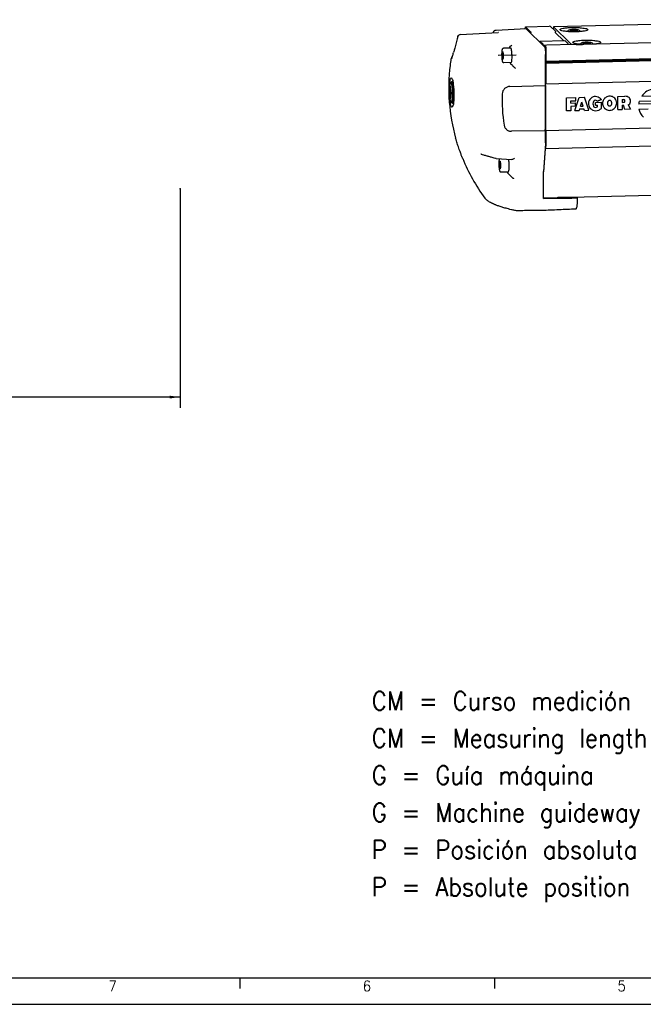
# Model space of a CAD drawing. Header units: millimetres. Extents: x -235 to 4016, y -109 to 485.
# Tile 13 of 44: x 271 to 388, y -109 to 76. Entities that reach past the tile are written whole.
import ezdxf

# ---------------------------------------------------------------- set-up
doc = ezdxf.new("R2010")
doc.units = ezdxf.units.MM
doc.linetypes.add('DOT_CENTER', pattern=[14, 12, -1, 0, -1])
doc.layers.add('1', color=7, linetype='Continuous')
doc.styles.add('CONVERTER_11', font='txt.shx', dxfattribs={"width": 0.9})
doc.dimstyles.new('ME10_DIM_27', dxfattribs={"dimtxt": 2, "dimasz": 2, "dimexe": 2, "dimexo": 0, "dimgap": 2, "dimtad": 1, "dimdsep": 46, "dimtxsty": 'CONVERTER_11', "dimsah": 1, "dimcen": 0.09, "dimclrd": 2, "dimclre": 2, "dimclrt": 2, "dimadec": 0, "dimazin": 0, "dimtfac": 1, "dimtdec": 4, "dimtix": 1, "dimtmove": 0, "dimatfit": 3, "dimfxl": 1, "dimtolj": 1, "dimtzin": 0, "dimarcsym": 0})

# ---------------------------------------------------------------- blocks, each defined once
blk = doc.blocks.new('TAPA_IZQUIERDA__36', base_point=(703.01, 80.58))
at = {"color": 7, "linetype": 'Continuous'}
for p, q in [((720.87, 148.66), (732.12, 149.17)), ((732.12, 149.17), (732.18, 149.14)), ((733.94, 147.4), (732.18, 149.14)), ((707.35, 146.97), (721.62, 147.78)), ((721.8, 147.78), (721.62, 147.78)), ((737.31, 144.08), (733.94, 147.4)), ((726.36, 141.86), (723.59, 141.8)), ((738.87, 142.53), (737.31, 144.08)), ((739.06, 142.34), (738.87, 142.53)), ((723.46, 140.47), (723.27, 139.95)), ((723.27, 139.95), (723.57, 139.96)), ((723.27, 139.95), (723.27, 138.52)), ((723.27, 138.52), (723.66, 138.53)), ((723.27, 138.52), (723.46, 137.62)), ((723.66, 139.56), (723.46, 140.47)), ((723.46, 137.62), (723.66, 138.14)), ((723.66, 138.14), (723.66, 139.56)), ((739.45, 128.13), (739.45, 139.49)), ((726.49, 136.37), (723.73, 136.3)), ((727.02, 135.24), (726.42, 135.83)), ((703.23, 127.33), (703.5, 128.43)), ((703.47, 126.53), (703.28, 126.01)), ((703.67, 125.63), (703.47, 126.53)), ((704.12, 128.93), (703.77, 128.92)), ((704.58, 129.14), (704.11, 129.13)), ((726.05, 127.41), (739.45, 127.77)), ((739.36, 127.51), (739.36, 111.16)), ((739.45, 127.77), (739.39, 127.72)), ((739.45, 127.77), (739.45, 128.13)), ((703.28, 126.01), (703.58, 126.02)), ((703.28, 126.01), (703.28, 124.59)), ((703.28, 124.59), (703.67, 124.6)), ((703.28, 124.59), (703.47, 123.68)), ((703.34, 122.88), (703.66, 121.8)), ((703.47, 123.68), (703.67, 124.2)), ((703.67, 124.2), (703.67, 125.63)), ((704.31, 121.33), (703.96, 121.32)), ((704.78, 121.14), (704.31, 121.13)), ((739.45, 110.72), (726.68, 110.49)), ((739.39, 110.89), (739.45, 110.72)), ((739.45, 106.16), (739.45, 110.72)), ((739.44, 105.81), (738.76, 95.4)), ((739.45, 106.16), (739.44, 105.81)), ((715.28, 101.82), (715.14, 101.86)), ((720.86, 100.22), (720.66, 100.25)), ((720.86, 100.22), (726.82, 99.86)), ((722.4, 99.24), (722.21, 98.72)), ((722.21, 98.72), (722.52, 98.73)), ((722.21, 98.72), (722.21, 97.29)), ((722.21, 97.29), (722.6, 97.3)), ((722.21, 97.29), (722.4, 96.39)), ((722.6, 98.33), (722.4, 99.24)), ((722.4, 96.39), (722.6, 96.91)), ((722.6, 96.91), (722.6, 98.33)), ((725.44, 95.14), (722.67, 95.07)), ((726.31, 93.67), (725.37, 94.6)), ((738.75, 95.24), (738.76, 95.4)), ((738.75, 95.15), (738.75, 95.24)), ((738.75, 95.05), (738.75, 95.15)), ((738.75, 85.86), (738.75, 95.05)), ((738.75, 85.22), (738.75, 85.86)), ((751.28, 85.6), (744.11, 85.57)), ((748.71, 85.59), (748.62, 85.68)), ((751.31, 85.59), (751.28, 85.6)), ((751.55, 85.35), (751.31, 85.59)), ((738.75, 85.22), (749.32, 85.33)), ((728.52, 80.58), (728.1, 80.62))]:
    blk.add_line(p, q, dxfattribs=at)
for centre, radius, start, end in [((774.84, 125.49), 71.47, 163.1118, 166.3774), ((707.41, 145.93), 1.04, 93.7182, 127.2479), ((704.86, 137.77), 0.978, 132.4159, 170.8399), ((704.88, 137.75), 1, 119.2747, 132.2827), ((773.01, 126.83), 70, 173.0178, 195.6732), ((704.11, 128.99), 0.14, 40.9755, 87.3084), ((726.13, 124.48), 2.94, 91.6889, 177.7249), ((781.4, 121.96), 58.27, 177.4069, 188.9856), ((773.01, 126.83), 70, 202.334, 216.3444)]:
    blk.add_arc(centre, radius, start, end, dxfattribs=at)
for points, knots in [([(719.83, 147.68), (719.84, 147.73), (719.86, 147.83), (719.92, 147.97), (719.99, 148.12), (720.09, 148.27), (720.23, 148.42), (720.41, 148.54), (720.63, 148.63), (720.79, 148.65), (720.87, 148.66)], [0, 0, 0, 0, 0.152516, 0.306559, 0.443962, 0.653939, 0.856783, 1.065819, 1.305582, 1.545983, 1.545983, 1.545983, 1.545983]), ([(706.45, 146.26), (706.46, 146.3), (706.49, 146.4), (706.57, 146.53), (706.66, 146.64), (706.73, 146.72), (706.77, 146.75), (706.78, 146.76)], [0, 0, 0, 0, 0.1310044, 0.3053608, 0.4511611, 0.5556138, 0.609762, 0.609762, 0.609762, 0.609762]), ([(705.38, 142.31), (705.31, 142.01), (705.13, 141.31), (704.95, 140.61), (704.85, 140.2)], [0, 0, 0, 0, 0.906025, 2.170749, 2.170749, 2.170749, 2.170749]), ([(723.73, 136.3), (723.7, 136.3), (723.66, 136.3), (723.57, 136.33), (723.48, 136.42), (723.41, 136.53), (723.36, 136.66), (723.31, 136.82), (723.27, 136.99), (723.23, 137.17), (723.2, 137.35), (723.17, 137.58), (723.14, 137.82), (723.12, 138.06), (723.1, 138.32), (723.08, 138.65), (723.07, 138.97), (723.06, 139.26), (723.06, 139.53), (723.06, 139.85), (723.08, 140.17), (723.09, 140.47), (723.12, 140.75), (723.16, 141.02), (723.2, 141.25), (723.24, 141.41), (723.29, 141.55), (723.35, 141.67), (723.44, 141.75), (723.52, 141.79), (723.56, 141.79), (723.59, 141.8)], [0, 0, 0, 0, 0.064232, 0.131724, 0.277698, 0.423214, 0.535245, 0.698861, 0.926703, 1.056675, 1.238445, 1.474508, 1.767488, 1.949841, 2.212412, 2.547275, 2.946642, 3.14665, 3.422354, 3.754953, 4.125794, 4.362551, 4.654677, 4.966551, 5.194393, 5.358009, 5.47004, 5.615557, 5.76153, 5.814852, 5.893212, 5.893212, 5.893212, 5.893212]), ([(725.91, 141.85), (725.97, 142.1), (726.08, 142.58), (726.52, 142.8), (726.73, 142.91)], [0, 0, 0, 0, 0.729301, 1.400811, 1.400811, 1.400811, 1.400811]), ([(726.69, 140.97), (726.66, 141.13), (726.6, 141.4), (726.53, 141.74), (726.4, 141.83), (726.36, 141.86)], [0, 0, 0, 0, 0.495419, 0.8188367, 0.9762839, 0.9762839, 0.9762839, 0.9762839]), ([(739.06, 142.34), (739.12, 142.23), (739.27, 141.92), (739.35, 141.27), (739.44, 140.43), (739.45, 139.81), (739.45, 139.49)], [0, 0, 0, 0, 0.36757, 1.040078, 1.928786, 2.903478, 2.903478, 2.903478, 2.903478]), ([(703.9, 137.92), (703.86, 137.71), (703.79, 137.28), (703.7, 136.63), (703.61, 135.99), (703.56, 135.56), (703.53, 135.34)], [0, 0, 0, 0, 0.651046, 1.302402, 1.954523, 2.606488, 2.606488, 2.606488, 2.606488]), ([(704.12, 137.84), (704.12, 137.84), (704.12, 137.84), (704.17, 137.97), (704.28, 138.29), (704.45, 138.83), (704.64, 139.49), (704.78, 139.96), (704.85, 140.2)], [0, 0, 0, 0, 0.001501, 0.012009, 0.40066, 1.021774, 1.70601, 2.472833, 2.472833, 2.472833, 2.472833]), ([(726.49, 136.37), (726.55, 136.43), (726.73, 136.65), (726.77, 137.25), (726.88, 138.23), (726.86, 139.53), (726.75, 140.51), (726.69, 140.97)], [0, 0, 0, 0, 0.259166, 0.84263, 1.715178, 3.268715, 4.682577, 4.682577, 4.682577, 4.682577]), ([(726.42, 135.83), (726.38, 135.89), (726.28, 136.06), (726.23, 136.24), (726.2, 136.36)], [0, 0, 0, 0, 0.2223824, 0.5755455, 0.5755455, 0.5755455, 0.5755455]), ([(727.02, 135.24), (727.04, 135.22), (727.08, 135.18), (727.16, 135.11), (727.27, 135), (727.42, 134.86), (727.59, 134.71), (727.78, 134.53), (727.96, 134.37), (728.09, 134.26), (728.15, 134.21)], [0, 0, 0, 0, 0.092929, 0.185859, 0.313463, 0.540981, 0.808095, 1.012574, 1.316445, 1.530442, 1.530442, 1.530442, 1.530442]), ([(703.26, 127.46), (703.26, 127.55), (703.27, 127.74), (703.31, 128.32), (703.37, 129.12), (703.56, 129.91), (703.67, 130.56), (703.94, 130.62), (704.03, 130.64)], [0, 0, 0, 0, 0.282088, 0.557893, 1.753017, 2.629519, 3.162841, 3.412491, 3.412491, 3.412491, 3.412491]), ([(704.03, 130.64), (704.16, 130.42), (704.54, 129.79), (704.7, 128.34), (704.93, 126.45), (704.95, 125.02), (704.96, 124.27)], [0, 0, 0, 0, 0.735295, 2.219061, 4.247318, 6.497366, 6.497366, 6.497366, 6.497366]), ([(703.23, 127.33), (703.18, 127.02), (703.06, 126.28), (703.07, 125.1), (703.12, 123.92), (703.27, 123.19), (703.34, 122.88)], [0, 0, 0, 0, 0.946985, 2.237412, 3.527839, 4.474824, 4.474824, 4.474824, 4.474824]), ([(703.87, 124.71), (703.87, 125.19), (703.87, 126.04), (703.66, 126.93), (703.62, 127.57), (703.27, 127.68), (703.24, 127.47), (703.23, 127.33)], [0, 0, 0, 0, 1.399572, 2.503249, 2.915418, 3.067172, 3.399818, 3.399818, 3.399818, 3.399818]), ([(703.77, 128.92), (703.72, 128.88), (703.56, 128.76), (703.52, 128.56), (703.5, 128.43)], [0, 0, 0, 0, 0.1927602, 0.5799671, 0.5799671, 0.5799671, 0.5799671]), ([(704.46, 124.53), (704.45, 125.07), (704.43, 126.09), (704.31, 127.37), (704.13, 128.22), (704.03, 128.72), (703.84, 128.87), (703.77, 128.92)], [0, 0, 0, 0, 1.627926, 3.07173, 3.805337, 4.284638, 4.514795, 4.514795, 4.514795, 4.514795]), ([(703.93, 128.92), (703.95, 128.98), (703.99, 129.07), (704.08, 129.11), (704.11, 129.13)], [0, 0, 0, 0, 0.1764893, 0.2873362, 0.2873362, 0.2873362, 0.2873362]), ([(704.81, 124.54), (704.8, 125.08), (704.77, 126.1), (704.66, 127.38), (704.47, 128.23), (704.37, 128.73), (704.18, 128.88), (704.12, 128.93)], [0, 0, 0, 0, 1.627926, 3.07173, 3.805337, 4.284638, 4.514795, 4.514795, 4.514795, 4.514795]), ([(704.21, 129.08), (704.29, 128.94), (704.49, 128.56), (704.62, 127.76), (704.79, 126.49), (704.85, 124.85), (704.84, 123.24), (704.68, 122.11), (704.61, 121.43), (704.38, 121.2), (704.31, 121.13)], [0, 0, 0, 0, 0.466003, 1.279919, 2.391256, 4.331856, 6.197468, 7.183193, 7.831814, 8.130093, 8.130093, 8.130093, 8.130093]), ([(704.44, 129.13), (704.45, 129.19), (704.47, 129.31), (704.5, 129.42), (704.51, 129.48)], [0, 0, 0, 0, 0.18225, 0.3490281, 0.3490281, 0.3490281, 0.3490281]), ([(739.36, 127.51), (739.36, 127.55), (739.36, 127.61), (739.37, 127.68), (739.38, 127.71), (739.39, 127.72)], [0, 0, 0, 0, 0.1014617, 0.1757112, 0.213774, 0.213774, 0.213774, 0.213774]), ([(703.34, 122.88), (703.35, 122.77), (703.38, 122.61), (703.65, 122.55), (703.74, 123.05), (703.86, 123.67), (703.87, 124.33), (703.87, 124.71)], [0, 0, 0, 0, 0.303977, 0.430928, 0.693776, 1.480622, 2.601265, 2.601265, 2.601265, 2.601265]), ([(704.3, 119.62), (704.22, 119.63), (703.94, 119.68), (703.8, 120.31), (703.57, 121.1), (703.47, 121.89), (703.4, 122.47), (703.38, 122.66), (703.37, 122.75)], [0, 0, 0, 0, 0.24965, 0.782972, 1.659474, 2.854598, 3.130403, 3.412491, 3.412491, 3.412491, 3.412491]), ([(703.96, 121.32), (704.06, 121.46), (704.37, 121.92), (704.4, 123.07), (704.44, 123.99), (704.46, 124.53)], [0, 0, 0, 0, 0.498234, 1.647239, 3.298576, 3.298576, 3.298576, 3.298576]), ([(704.96, 124.27), (704.93, 123.52), (704.89, 122.22), (704.8, 120.61), (704.43, 119.86), (704.3, 119.62)], [0, 0, 0, 0, 2.265391, 3.913593, 4.743132, 4.743132, 4.743132, 4.743132]), ([(704.31, 121.33), (704.4, 121.47), (704.72, 121.93), (704.74, 123.07), (704.78, 124), (704.81, 124.54)], [0, 0, 0, 0, 0.498234, 1.647239, 3.298576, 3.298576, 3.298576, 3.298576]), ([(703.66, 121.8), (703.7, 121.66), (703.74, 121.47), (703.91, 121.36), (703.96, 121.32)], [0, 0, 0, 0, 0.3872069, 0.5799671, 0.5799671, 0.5799671, 0.5799671]), ([(704.31, 121.13), (704.28, 121.14), (704.18, 121.18), (704.14, 121.27), (704.12, 121.32)], [0, 0, 0, 0, 0.1108469, 0.2873362, 0.2873362, 0.2873362, 0.2873362]), ([(704.73, 120.8), (704.71, 120.85), (704.68, 120.96), (704.65, 121.08), (704.64, 121.14)], [0, 0, 0, 0, 0.1666968, 0.3488478, 0.3488478, 0.3488478, 0.3488478]), ([(723.85, 112.86), (723.88, 112.72), (723.95, 112.39), (724.15, 111.92), (724.45, 111.49), (724.82, 111.11), (725.24, 110.83), (725.68, 110.64), (726.14, 110.51), (726.48, 110.5), (726.68, 110.49)], [0, 0, 0, 0, 0.43038, 1.00601, 1.508262, 2.00826, 2.585668, 3.012391, 3.437399, 4.019715, 4.019715, 4.019715, 4.019715]), ([(708.26, 100.23), (708.24, 100.3), (708.18, 100.44), (707.96, 100.97), (707.62, 101.88), (707.19, 103.04), (706.81, 104.13), (706.49, 105.08), (706.2, 105.99), (705.96, 106.76), (705.76, 107.4), (705.66, 107.75), (705.61, 107.92)], [0, 0, 0, 0, 0.21995, 0.449137, 1.723573, 3.140545, 4.160673, 5.182794, 6.137603, 7.031289, 7.614268, 8.136425, 8.136425, 8.136425, 8.136425]), ([(739.39, 110.89), (739.38, 110.93), (739.36, 111.01), (739.36, 111.1), (739.36, 111.16)], [0, 0, 0, 0, 0.1108366, 0.2693344, 0.2693344, 0.2693344, 0.2693344]), ([(715.34, 101.81), (715.33, 101.81), (715.33, 101.81), (715.31, 101.81), (715.3, 101.82), (715.28, 101.82), (715.28, 101.82)], [0, 0, 0, 0, 0.00959128, 0.01918255, 0.04389439, 0.06144838, 0.06144838, 0.06144838, 0.06144838]), ([(717.82, 101.04), (717.7, 101.07), (717.37, 101.17), (716.82, 101.34), (716.11, 101.55), (715.61, 101.72), (715.34, 101.81)], [0, 0, 0, 0, 0.386098, 1.030947, 1.727681, 2.602544, 2.602544, 2.602544, 2.602544]), ([(717.89, 101.02), (717.88, 101.02), (717.87, 101.02), (717.86, 101.03), (717.84, 101.03), (717.83, 101.04), (717.82, 101.04)], [0, 0, 0, 0, 0.01680203, 0.033334, 0.0507546, 0.06776621, 0.06776621, 0.06776621, 0.06776621]), ([(720.66, 100.25), (720.34, 100.34), (719.79, 100.48), (719.05, 100.69), (718.45, 100.86), (718.07, 100.97), (717.89, 101.02)], [0, 0, 0, 0, 0.990527, 1.71638, 2.300114, 2.878328, 2.878328, 2.878328, 2.878328]), ([(727.79, 100.31), (727.61, 100.18), (727.32, 99.96), (726.96, 99.89), (726.82, 99.86)], [0, 0, 0, 0, 0.638789, 1.082218, 1.082218, 1.082218, 1.082218]), ([(722.67, 95.07), (722.64, 95.07), (722.6, 95.07), (722.51, 95.11), (722.42, 95.19), (722.36, 95.3), (722.3, 95.43), (722.25, 95.59), (722.19, 95.85), (722.13, 96.2), (722.07, 96.67), (722.03, 97.21), (722.01, 97.73), (722, 98.18), (722.01, 98.51), (722.01, 98.77), (722.02, 99), (722.04, 99.24), (722.06, 99.52), (722.1, 99.78), (722.14, 99.99), (722.16, 100.09), (722.18, 100.14)], [0, 0, 0, 0, 0.07836, 0.131682, 0.277655, 0.423172, 0.535202, 0.698819, 0.926661, 1.317388, 1.76737, 2.341132, 2.946469, 3.345837, 3.6807, 3.943271, 4.125623, 4.36238, 4.654506, 4.96638, 5.153074, 5.297563, 5.297563, 5.297563, 5.297563]), ([(725.44, 95.14), (725.49, 95.19), (725.65, 95.37), (725.7, 95.88), (725.81, 96.72), (725.81, 97.9), (725.75, 98.93), (725.66, 99.61), (725.62, 99.83), (725.6, 99.93)], [0, 0, 0, 0, 0.22214, 0.711767, 1.452526, 2.828704, 4.204881, 4.564022, 4.877273, 4.877273, 4.877273, 4.877273]), ([(725.37, 94.6), (725.33, 94.66), (725.22, 94.83), (725.18, 95.01), (725.15, 95.13)], [0, 0, 0, 0, 0.2231563, 0.5755417, 0.5755417, 0.5755417, 0.5755417]), ([(726.31, 93.67), (726.34, 93.64), (726.38, 93.6), (726.47, 93.51), (726.58, 93.41), (726.72, 93.28), (726.88, 93.14), (727.06, 92.97), (727.25, 92.8), (727.38, 92.69), (727.44, 92.63)], [0, 0, 0, 0, 0.092929, 0.185859, 0.376289, 0.540981, 0.76632, 1.012574, 1.270513, 1.530442, 1.530442, 1.530442, 1.530442]), ([(719.48, 83.27), (719.24, 83.39), (718.74, 83.63), (717.97, 84.11), (717.22, 84.64), (716.81, 85.14), (716.63, 85.35)], [0, 0, 0, 0, 0.832301, 1.638113, 2.729529, 3.560653, 3.560653, 3.560653, 3.560653]), ([(751.55, 85.35), (751.37, 85.35), (751, 85.34), (750.44, 85.34), (749.88, 85.33), (749.5, 85.33), (749.32, 85.33)], [0, 0, 0, 0, 0.553162, 1.117609, 1.676427, 2.235267, 2.235267, 2.235267, 2.235267]), ([(750.9, 81.2), (750.92, 81.21), (750.99, 81.22), (751.08, 81.34), (751.15, 81.5), (751.23, 81.72), (751.3, 82.01), (751.36, 82.35), (751.41, 82.74), (751.46, 83.18), (751.51, 83.73), (751.54, 84.32), (751.55, 84.87), (751.55, 85.2), (751.55, 85.35)], [0, 0, 0, 0, 0.072453, 0.198271, 0.419431, 0.604953, 0.896926, 1.319213, 1.630815, 2.074585, 2.658338, 3.286978, 3.842941, 4.289504, 4.289504, 4.289504, 4.289504]), ([(727.86, 80.66), (727.44, 80.76), (726.66, 80.93), (725.57, 81.21), (724.62, 81.46), (723.81, 81.69), (723.06, 81.91), (722.37, 82.14), (721.72, 82.36), (721.17, 82.56), (720.7, 82.74), (720.35, 82.89), (720.08, 83), (719.91, 83.08), (719.78, 83.14), (719.68, 83.18), (719.58, 83.23), (719.52, 83.26), (719.48, 83.27)], [0, 0, 0, 0, 1.271207, 2.39373, 3.373887, 4.217884, 4.931802, 5.709368, 6.393827, 6.989944, 7.473124, 7.913486, 8.134668, 8.351835, 8.472783, 8.567007, 8.678493, 8.784903, 8.784903, 8.784903, 8.784903]), ([(727.92, 80.65), (727.92, 80.65), (727.91, 80.65), (727.9, 80.65), (727.9, 80.65), (727.89, 80.66), (727.88, 80.66), (727.87, 80.66), (727.86, 80.66), (727.86, 80.66), (727.86, 80.66)], [0, 0, 0, 0, 0.00190954, 0.01527633, 0.01719018, 0.03058707, 0.03250535, 0.04593328, 0.05371855, 0.06150383, 0.06150383, 0.06150383, 0.06150383]), ([(727.98, 80.64), (727.97, 80.64), (727.96, 80.64), (727.94, 80.64), (727.93, 80.65), (727.92, 80.65), (727.92, 80.65)], [0, 0, 0, 0, 0.01911327, 0.03709262, 0.05071784, 0.06434305, 0.06434305, 0.06434305, 0.06434305]), ([(728.1, 80.62), (728.09, 80.62), (728.07, 80.62), (728.04, 80.63), (728.01, 80.63), (727.99, 80.64), (727.98, 80.64)], [0, 0, 0, 0, 0.0311482, 0.06217, 0.0913618, 0.1204375, 0.1204375, 0.1204375, 0.1204375]), ([(738.09, 80.62), (737.29, 80.62), (735.7, 80.61), (733.31, 80.6), (730.92, 80.59), (729.32, 80.58), (728.52, 80.58)], [0, 0, 0, 0, 2.391185, 4.782456, 7.173687, 9.564918, 9.564918, 9.564918, 9.564918]), ([(750.9, 81.2), (749.83, 81.15), (747.7, 81.06), (744.5, 80.91), (741.29, 80.77), (739.16, 80.67), (738.09, 80.62)], [0, 0, 0, 0, 3.204362, 6.408725, 9.61377, 12.822391, 12.822391, 12.822391, 12.822391])]:
    blk.add_open_spline(points, degree=3, knots=knots, dxfattribs=at)
blk.add_open_spline([(705.38, 142.31), (705.38, 142.31), (705.38, 142.31), (705.38, 142.32), (705.38, 142.32)], degree=3, dxfattribs=at)
at = {"layer": '1', "color": 2, "linetype": 'DOT_CENTER'}
blk.add_line((728.42, 139.17), (721.66, 139), dxfattribs=at)
blk = doc.blocks.new('Li-28_PERFIL__39', base_point=(731.81, 85.44))
at = {"color": 7, "linetype": 'Continuous'}
for p, q in [((852.15, 152.55), (742.51, 149.83)), ((731.81, 149.16), (731.94, 149.87)), ((731.94, 149.87), (740.81, 150.09)), ((731.94, 149.87), (733.86, 147.97)), ((741.35, 150.02), (740.81, 150.09)), ((743.19, 148.2), (741.35, 150.02)), ((742.51, 149.83), (742.36, 149.03)), ((742.51, 149.83), (748.9, 143.53)), ((748.71, 148.77), (749.91, 148.92)), ((748.95, 148.53), (748.71, 148.77)), ((750.38, 148.45), (748.95, 148.53)), ((749.91, 148.92), (751.34, 148.84)), ((749.91, 148.48), (749.91, 148.92)), ((751.58, 148.6), (750.38, 148.45)), ((751.34, 148.84), (751.34, 148.57)), ((751.34, 148.84), (751.58, 148.6)), ((737.31, 144.08), (733.94, 147.4)), ((737.37, 144.5), (746.71, 144.73)), ((746.22, 144.72), (743.27, 147.63)), ((747.61, 143.84), (746.71, 144.73)), ((855.56, 145.72), (753.33, 143.19)), ((737.37, 144.5), (738.44, 143.45)), ((738.48, 143.17), (738.48, 142.92)), ((738.87, 142.53), (738.87, 142.78)), ((738.91, 142.99), (739.91, 143.02)), ((738.91, 142.99), (739.49, 142.41)), ((739.53, 142.13), (739.53, 136.74)), ((739.91, 143.02), (739.95, 143.02)), ((739.95, 143.02), (750.16, 143.27)), ((747.97, 143.22), (747.97, 143.4)), ((750.21, 143.27), (750.16, 143.27)), ((753.56, 143.98), (754.75, 144.13)), ((753.8, 143.74), (753.56, 143.98)), ((755.23, 143.66), (753.8, 143.74)), ((754.75, 144.13), (756.19, 144.05)), ((754.75, 144.13), (754.75, 143.69)), ((756.43, 143.81), (755.23, 143.66)), ((756.19, 144.05), (756.19, 143.78)), ((756.19, 144.05), (756.43, 143.81)), ((739.48, 136.49), (813.07, 138.32)), ((813.13, 138.57), (739.53, 136.74)), ((739.53, 136.15), (813.13, 137.97)), ((739.53, 136.74), (739.48, 136.49)), ((739.48, 136.49), (739.53, 136.15)), ((739.53, 136.15), (739.53, 128.54)), ((739.5, 128.33), (905.58, 132.45)), ((739.45, 127.77), (739.45, 128.13)), ((739.45, 127.77), (739.45, 110.84)), ((747.35, 123.14), (750.85, 123.23)), ((747.35, 118.2), (747.35, 123.14)), ((750.44, 118.28), (752.09, 123.26)), ((750.85, 122), (750.85, 123.23)), ((752.09, 123.26), (754.15, 123.31)), ((755.78, 118.42), (754.15, 123.31)), ((758.97, 121.79), (760.51, 122.44)), ((760.51, 122.44), (758.97, 121.79)), ((766.71, 118.69), (766.72, 123.62)), ((766.72, 123.62), (769.39, 123.68)), ((768.36, 122.42), (768.87, 122.44)), ((771.05, 123.06), (770.92, 123.18)), ((775.68, 123.75), (783.21, 123.93)), ((748.99, 121.95), (750.85, 122)), ((749, 121.12), (748.99, 121.95)), ((749, 121.12), (750.65, 121.16)), ((750.65, 119.93), (749, 119.89)), ((749, 119.89), (749, 118.24)), ((750.65, 121.16), (750.65, 119.93)), ((752.29, 118.94), (752.09, 118.32)), ((752.29, 118.94), (753.93, 118.99)), ((752.64, 119.98), (753.12, 121.43)), ((752.64, 119.98), (753.6, 120)), ((753.6, 120), (753.12, 121.43)), ((754.14, 118.38), (753.93, 118.99)), ((758.26, 121.35), (760.53, 121.41)), ((758.26, 120.33), (758.26, 121.35)), ((758.26, 120.33), (759.08, 120.35)), ((758.97, 121.79), (758.84, 121.95)), ((759.09, 119.73), (759.08, 120.35)), ((760.53, 119.14), (760.53, 121.41)), ((766.71, 118.69), (768.36, 118.72)), ((768.36, 122.42), (768.36, 121.4)), ((768.36, 121.4), (768.88, 121.41)), ((768.36, 120.37), (768.77, 120.38)), ((768.36, 120.37), (768.36, 118.72)), ((769.39, 118.75), (768.77, 120.38)), ((771.45, 118.8), (769.39, 118.75)), ((770.53, 120.42), (771.45, 118.8)), ((780.21, 120.87), (774.55, 120.73)), ((774.64, 118.88), (778.07, 118.96)), ((774.77, 121.87), (781.07, 122.03)), ((749, 118.24), (747.35, 118.2)), ((750.44, 118.28), (752.09, 118.32)), ((754.14, 118.38), (755.78, 118.42)), ((739.45, 110.84), (905.24, 114.95)), ((739.4, 103.98), (905.81, 108.1)), ((739.45, 110.84), (739.49, 110.8)), ((739.53, 110.52), (739.53, 105.63)), ((739.33, 103.93), (738.75, 95.24)), ((739.53, 105.54), (739.43, 104.1)), ((739.53, 105.63), (739.53, 105.54)), ((738.75, 95.15), (738.75, 95.24)), ((738.75, 95.15), (738.75, 95.05)), ((738.75, 85.86), (738.75, 95.05)), ((738.75, 85.44), (906.15, 89.59))]:
    blk.add_line(p, q, dxfattribs=at)
for centre, radius, start, end in [((750.15, 145.4), 3.72, 115.0774, 133.9103), ((750.14, 145.39), 3.72, 46.1051, 64.9585), ((752.53, 172.27), 29.09, 265.4368, 271.585), ((754.99, 140.6), 3.72, 115.0433, 133.8763), ((754.99, 140.6), 3.72, 46.2431, 64.9584), ((758.35, 121.03), 2.58, 33.2358, 45.3512), ((763.67, 121.15), 2.61, 359.8516, 44.9657), ((768.88, 121.94), 0.503, 44.2679, 91.5859), ((769.45, 121.32), 2.36, 51.7518, 91.5481), ((759.49, 120.83), 2.16, 154.6467, 202.5979), ((759.49, 120.83), 2.16, 154.6467, 202.5979), ((758.23, 120.3), 0.796, 202.7989, 226.1133), ((758.24, 120.3), 0.804, 225.5093, 271.5741), ((758.22, 121.28), 1.78, 271.4908, 299.2379), ((780.78, 120.1), 6.26, 163.5442, 174.2635), ((780.52, 120.07), 5.99, 191.5286, 225.2895)]:
    blk.add_arc(centre, radius, start, end, dxfattribs=at)
for points, knots in [([(744.9, 148.79), (745, 148.9), (745.33, 149.23), (746.33, 149.34), (747.67, 149.55), (748.74, 149.59), (749.32, 149.6)], [0, 0, 0, 0, 0.4314, 1.397439, 2.836023, 4.582564, 4.582564, 4.582564, 4.582564]), ([(755.4, 148.79), (755.29, 148.69), (754.97, 148.36), (753.99, 148.25), (752.38, 148), (750.15, 147.95), (747.91, 148), (746.3, 148.25), (745.32, 148.36), (745, 148.69), (744.9, 148.79)], [0, 0, 0, 0, 0.426377, 1.361903, 2.776373, 5.403678, 8.030982, 9.445452, 10.380978, 10.807355, 10.807355, 10.807355, 10.807355]), ([(750.4, 148.43), (750.17, 148.43), (749.75, 148.42), (749.23, 148.47), (748.86, 148.51), (748.66, 148.57), (748.51, 148.61), (748.47, 148.73), (748.53, 148.75), (748.57, 148.77)], [0, 0, 0, 0, 0.692332, 1.274127, 1.573977, 1.793147, 1.927931, 1.992928, 2.092116, 2.092116, 2.092116, 2.092116]), ([(748.57, 148.77), (748.6, 148.78), (748.66, 148.81), (748.83, 148.85), (749.09, 148.89), (749.46, 148.93), (749.74, 148.94), (749.89, 148.94)], [0, 0, 0, 0, 0.094086, 0.215875, 0.506633, 0.882401, 1.333413, 1.333413, 1.333413, 1.333413]), ([(749.32, 149.6), (750.07, 149.61), (751.48, 149.61), (753.25, 149.49), (754.42, 149.26), (755.12, 149.14), (755.33, 148.88), (755.4, 148.79)], [0, 0, 0, 0, 2.246431, 4.237904, 5.249821, 5.91152, 6.231089, 6.231089, 6.231089, 6.231089]), ([(749.89, 148.94), (750.12, 148.94), (750.54, 148.95), (751.08, 148.9), (751.46, 148.85), (751.65, 148.79), (751.72, 148.77)], [0, 0, 0, 0, 0.692336, 1.27416, 1.619574, 1.85108, 1.85108, 1.85108, 1.85108]), ([(751.72, 148.77), (751.73, 148.76), (751.76, 148.75), (751.79, 148.72), (751.82, 148.67), (751.75, 148.61), (751.65, 148.57), (751.47, 148.52), (751.2, 148.48), (750.83, 148.44), (750.55, 148.43), (750.4, 148.43)], [0, 0, 0, 0, 0.04264, 0.077196, 0.131515, 0.194258, 0.302033, 0.460454, 0.751177, 1.126908, 1.577909, 1.577909, 1.577909, 1.577909]), ([(733.86, 147.97), (733.87, 147.96), (733.89, 147.91), (733.9, 147.81), (733.9, 147.73), (733.9, 147.69)], [0, 0, 0, 0, 0.0567621, 0.1601833, 0.2901558, 0.2901558, 0.2901558, 0.2901558]), ([(733.94, 147.4), (733.93, 147.42), (733.91, 147.47), (733.9, 147.57), (733.9, 147.64), (733.9, 147.69)], [0, 0, 0, 0, 0.0567621, 0.1601833, 0.2901558, 0.2901558, 0.2901558, 0.2901558]), ([(743.19, 148.2), (743.2, 148.19), (743.22, 148.14), (743.23, 148.04), (743.23, 147.96), (743.23, 147.92)], [0, 0, 0, 0, 0.0567621, 0.1601833, 0.2901558, 0.2901558, 0.2901558, 0.2901558]), ([(743.27, 147.63), (743.27, 147.65), (743.24, 147.7), (743.24, 147.8), (743.24, 147.88), (743.23, 147.92)], [0, 0, 0, 0, 0.0567621, 0.1601833, 0.2901558, 0.2901558, 0.2901558, 0.2901558]), ([(749.74, 144), (749.85, 144.11), (750.17, 144.44), (751.15, 144.54), (752.76, 144.8), (754.99, 144.84), (757.23, 144.8), (758.84, 144.54), (759.82, 144.44), (760.14, 144.11), (760.24, 144)], [0, 0, 0, 0, 0.426377, 1.361903, 2.776373, 5.403678, 8.030982, 9.445452, 10.380978, 10.807355, 10.807355, 10.807355, 10.807355]), ([(737.34, 144.29), (737.34, 144.25), (737.34, 144.19), (737.34, 144.12), (737.31, 144.09), (737.31, 144.08)], [0, 0, 0, 0, 0.1086407, 0.1842331, 0.2170116, 0.2170116, 0.2170116, 0.2170116]), ([(737.34, 144.29), (737.34, 144.32), (737.35, 144.38), (737.35, 144.46), (737.37, 144.49), (737.37, 144.5)], [0, 0, 0, 0, 0.1086407, 0.1842331, 0.2170116, 0.2170116, 0.2170116, 0.2170116]), ([(738.44, 143.45), (738.44, 143.44), (738.46, 143.39), (738.47, 143.29), (738.47, 143.21), (738.48, 143.17)], [0, 0, 0, 0, 0.0567621, 0.1601833, 0.2901558, 0.2901558, 0.2901558, 0.2901558]), ([(738.87, 142.78), (738.87, 142.82), (738.87, 142.88), (738.87, 142.96), (738.9, 142.98), (738.91, 142.99)], [0, 0, 0, 0, 0.108539, 0.183629, 0.2172029, 0.2172029, 0.2172029, 0.2172029]), ([(739.49, 142.41), (739.5, 142.39), (739.52, 142.34), (739.53, 142.25), (739.53, 142.17), (739.53, 142.13)], [0, 0, 0, 0, 0.0567621, 0.1601833, 0.2901558, 0.2901558, 0.2901558, 0.2901558]), ([(747.87, 143.69), (747.82, 143.71), (747.73, 143.75), (747.65, 143.81), (747.61, 143.84)], [0, 0, 0, 0, 0.1700279, 0.2991441, 0.2991441, 0.2991441, 0.2991441]), ([(747.97, 143.4), (747.96, 143.44), (747.96, 143.5), (747.94, 143.58), (747.91, 143.65), (747.88, 143.68), (747.87, 143.69)], [0, 0, 0, 0, 0.0989393, 0.1898293, 0.2611453, 0.3094555, 0.3094555, 0.3094555, 0.3094555]), ([(748.9, 143.53), (748.97, 143.48), (749.16, 143.35), (749.38, 143.29), (749.51, 143.26)], [0, 0, 0, 0, 0.2710065, 0.6786802, 0.6786802, 0.6786802, 0.6786802]), ([(753.84, 143.2), (753.45, 143.22), (752.69, 143.26), (751.6, 143.36), (750.72, 143.54), (750.02, 143.66), (749.81, 143.92), (749.74, 144)], [0, 0, 0, 0, 1.193873, 2.266317, 3.278234, 3.939933, 4.259502, 4.259502, 4.259502, 4.259502]), ([(755.25, 143.64), (755.02, 143.64), (754.6, 143.63), (754.08, 143.68), (753.71, 143.72), (753.5, 143.78), (753.36, 143.82), (753.32, 143.94), (753.38, 143.96), (753.42, 143.98)], [0, 0, 0, 0, 0.692332, 1.274127, 1.573977, 1.793147, 1.927931, 1.992838, 2.091894, 2.091894, 2.091894, 2.091894]), ([(753.42, 143.98), (753.45, 143.99), (753.51, 144.02), (753.68, 144.06), (753.94, 144.1), (754.31, 144.14), (754.58, 144.15), (754.73, 144.15)], [0, 0, 0, 0, 0.094037, 0.21581, 0.506568, 0.882336, 1.333348, 1.333348, 1.333348, 1.333348]), ([(754.73, 144.15), (754.97, 144.15), (755.39, 144.16), (755.93, 144.11), (756.31, 144.06), (756.5, 144), (756.57, 143.98)], [0, 0, 0, 0, 0.692336, 1.27416, 1.619574, 1.85108, 1.85108, 1.85108, 1.85108]), ([(756.57, 143.98), (756.58, 143.97), (756.61, 143.96), (756.64, 143.93), (756.67, 143.88), (756.6, 143.82), (756.5, 143.78), (756.32, 143.73), (756.05, 143.69), (755.68, 143.65), (755.4, 143.64), (755.25, 143.64)], [0, 0, 0, 0, 0.04264, 0.077196, 0.131515, 0.194258, 0.302033, 0.460454, 0.751177, 1.126908, 1.577909, 1.577909, 1.577909, 1.577909]), ([(760.24, 144), (760.14, 143.9), (759.81, 143.56), (759.09, 143.5), (758.35, 143.36), (757.91, 143.32), (757.67, 143.3)], [0, 0, 0, 0, 0.4314, 1.397439, 2.019095, 2.723802, 2.723802, 2.723802, 2.723802]), ([(739.45, 128.13), (739.45, 128.16), (739.46, 128.22), (739.46, 128.3), (739.48, 128.33), (739.49, 128.34)], [0, 0, 0, 0, 0.1086407, 0.1842331, 0.2170116, 0.2170116, 0.2170116, 0.2170116]), ([(739.53, 128.54), (739.53, 128.51), (739.53, 128.45), (739.53, 128.37), (739.5, 128.34), (739.5, 128.33)], [0, 0, 0, 0, 0.1086407, 0.1842331, 0.2170116, 0.2170116, 0.2170116, 0.2170116]), ([(785.08, 124.71), (784.37, 125.25), (782.94, 126.33), (780.19, 126.58), (777.53, 125.77), (776.3, 124.42), (775.68, 123.75)], [0, 0, 0, 0, 2.634637, 5.282503, 7.961856, 10.655223, 10.655223, 10.655223, 10.655223]), ([(760.16, 122.87), (759.57, 123.22), (758.37, 123.94), (756.29, 123.07), (755.27, 121.06), (755.89, 119.8), (756.2, 119.18)], [0, 0, 0, 0, 1.975143, 3.984391, 5.996619, 7.975065, 7.975065, 7.975065, 7.975065]), ([(765.51, 123), (765.13, 123.27), (764.37, 123.82), (762.89, 123.75), (761.64, 123.01), (760.92, 121.76), (760.88, 120.28), (761.43, 119.52), (761.71, 119.14)], [0, 0, 0, 0, 1.370013, 2.754969, 4.154707, 5.554445, 6.935201, 8.309061, 8.309061, 8.309061, 8.309061]), ([(770.53, 120.42), (770.76, 120.56), (771.21, 120.85), (771.54, 121.61), (771.52, 122.43), (771.2, 122.85), (771.05, 123.06)], [0, 0, 0, 0, 0.790482, 1.578961, 2.359056, 3.13164, 3.13164, 3.13164, 3.13164]), ([(770.53, 120.42), (770.76, 120.56), (771.21, 120.85), (771.54, 121.61), (771.52, 122.43), (771.2, 122.85), (771.05, 123.06)], [0, 0, 0, 0, 0.790659, 1.580728, 2.359234, 3.131644, 3.131644, 3.131644, 3.131644]), ([(756.2, 119.18), (756.21, 119.17), (756.22, 119.16), (756.24, 119.14), (756.25, 119.13)], [0, 0, 0, 0, 0.03457321, 0.06914601, 0.06914601, 0.06914601, 0.06914601]), ([(756.25, 119.13), (756.56, 118.89), (757.18, 118.4), (758.38, 118.2), (759.58, 118.41), (760.21, 118.9), (760.53, 119.14)], [0, 0, 0, 0, 1.170625, 2.340646, 3.520464, 4.708285, 4.708285, 4.708285, 4.708285]), ([(756.25, 119.13), (756.56, 118.89), (757.18, 118.4), (758.38, 118.2), (759.58, 118.41), (760.21, 118.9), (760.53, 119.14)], [0, 0, 0, 0, 1.170432, 2.338856, 3.520271, 4.708288, 4.708288, 4.708288, 4.708288]), ([(758.84, 121.95), (758.6, 122.08), (758.12, 122.33), (757.73, 121.95), (757.54, 121.75)], [0, 0, 0, 0, 0.72714, 1.468161, 1.468161, 1.468161, 1.468161]), ([(758.84, 121.95), (758.6, 122.08), (758.12, 122.33), (757.74, 121.95), (757.54, 121.75)], [0, 0, 0, 0, 0.723763, 1.464295, 1.464295, 1.464295, 1.464295]), ([(761.71, 119.14), (762.15, 118.85), (763.03, 118.25), (764.69, 118.49), (766.01, 119.55), (766.19, 120.61), (766.28, 121.15)], [0, 0, 0, 0, 1.541183, 3.102313, 4.678306, 6.250615, 6.250615, 6.250615, 6.250615]), ([(761.71, 119.14), (762.15, 118.85), (763.03, 118.25), (764.69, 118.49), (766.01, 119.55), (766.19, 120.61), (766.28, 121.15)], [0, 0, 0, 0, 1.541035, 3.100594, 4.678159, 6.250619, 6.250619, 6.250619, 6.250619]), ([(762.81, 121.33), (762.8, 121.29), (762.78, 121.17), (762.78, 120.97), (762.81, 120.74), (762.89, 120.54), (762.97, 120.41), (763.03, 120.32), (763.07, 120.28), (763.09, 120.26)], [0, 0, 0, 0, 0.137127, 0.341053, 0.596022, 0.841676, 0.976348, 1.061485, 1.154335, 1.154335, 1.154335, 1.154335]), ([(763.6, 122.11), (763.54, 122.1), (763.42, 122.09), (763.28, 122.02), (763.14, 121.93), (763.02, 121.8), (762.89, 121.6), (762.84, 121.43), (762.81, 121.33)], [0, 0, 0, 0, 0.202384, 0.341553, 0.477494, 0.684788, 0.875788, 1.193683, 1.193683, 1.193683, 1.193683]), ([(763.6, 122.11), (763.54, 122.1), (763.42, 122.09), (763.28, 122.02), (763.14, 121.93), (763.02, 121.8), (762.89, 121.6), (762.84, 121.43), (762.81, 121.33)], [0, 0, 0, 0, 0.202384, 0.341553, 0.477494, 0.684788, 0.875788, 1.193683, 1.193683, 1.193683, 1.193683]), ([(763.09, 120.26), (763.11, 120.24), (763.17, 120.19), (763.27, 120.12), (763.38, 120.07), (763.49, 120.05), (763.6, 120.04), (763.73, 120.05), (763.85, 120.09), (763.96, 120.14), (764.07, 120.23), (764.2, 120.35), (764.31, 120.53), (764.38, 120.7), (764.41, 120.85), (764.43, 120.96), (764.44, 121.09), (764.43, 121.21), (764.41, 121.33), (764.39, 121.43), (764.36, 121.52), (764.32, 121.62), (764.25, 121.74), (764.19, 121.82), (764.15, 121.87), (764.14, 121.88), (764.13, 121.88)], [0, 0, 0, 0, 0.084346, 0.211116, 0.368374, 0.44928, 0.557944, 0.69089, 0.831898, 0.950161, 1.039159, 1.260313, 1.469586, 1.653834, 1.810688, 1.932726, 2.009857, 2.176332, 2.303493, 2.383, 2.47032, 2.585253, 2.721139, 2.873469, 2.889048, 2.915505, 2.915505, 2.915505, 2.915505]), ([(764.13, 121.88), (764.08, 121.92), (764.01, 121.99), (763.87, 122.06), (763.74, 122.1), (763.64, 122.11), (763.6, 122.11)], [0, 0, 0, 0, 0.179618, 0.3000432, 0.4727299, 0.5870278, 0.5870278, 0.5870278, 0.5870278]), ([(768.88, 121.41), (768.98, 121.43), (769.18, 121.47), (769.38, 121.72), (769.42, 122.04), (769.3, 122.21), (769.24, 122.29)], [0, 0, 0, 0, 0.30003, 0.601575, 0.900231, 1.195097, 1.195097, 1.195097, 1.195097]), ([(739.49, 110.8), (739.5, 110.79), (739.52, 110.74), (739.53, 110.64), (739.53, 110.56), (739.53, 110.52)], [0, 0, 0, 0, 0.0567621, 0.1601833, 0.2901558, 0.2901558, 0.2901558, 0.2901558]), ([(739.36, 104.05), (739.36, 104.04), (739.34, 104.03), (739.34, 103.98), (739.34, 103.95), (739.33, 103.93)], [0, 0, 0, 0, 0.0198231, 0.0633856, 0.1293663, 0.1293663, 0.1293663, 0.1293663]), ([(739.38, 104.01), (739.38, 104.02), (739.38, 104.04), (739.37, 104.05), (739.36, 104.05)], [0, 0, 0, 0, 0.02898642, 0.04079161, 0.04079161, 0.04079161, 0.04079161]), ([(739.4, 103.98), (739.4, 103.98), (739.39, 103.99), (739.39, 104), (739.38, 104.01)], [0, 0, 0, 0, 0.01177632, 0.04068333, 0.04068333, 0.04068333, 0.04068333]), ([(739.43, 104.1), (739.43, 104.08), (739.43, 104.05), (739.42, 104), (739.41, 103.98), (739.4, 103.98)], [0, 0, 0, 0, 0.0665458, 0.1105019, 0.1304789, 0.1304789, 0.1304789, 0.1304789])]:
    blk.add_open_spline(points, degree=3, knots=knots, dxfattribs=at)
blk = doc.blocks.new('Li-28__40', base_point=(703.01, 59.01))
for name, p in [('Li-28_PERFIL__39', (731.81, 85.44)), ('TAPA_IZQUIERDA__36', (703.01, 80.58))]:
    blk.add_blockref(name, p)
blk = doc.blocks.new('Gen1', base_point=(1072, 112))
blk.add_blockref('Li-28__40', (703.01, 59.01))
blk = doc.blocks.new('*D90')
at = {"layer": '1', "color": 2, "linetype": 'Continuous'}
for p, q in [((220.93, 44.4), (220.93, 3.18)), ((300.93, 44.4), (300.93, 3.18)), ((300.93, 5.18), (220.93, 5.18))]:
    blk.add_line(p, q, dxfattribs=at)
at = {"layer": '1', "color": 2}
for points in [[(222.93, 5.44), (222.93, 4.91), (220.93, 5.18)], [(298.93, 4.91), (298.93, 5.44), (300.93, 5.18)]]:
    blk.add_solid(points, dxfattribs=at)
at = {"layer": '1', "color": 2, "insert": (257.87, 7.18), "char_height": 2, "attachment_point": 7, "rotation": 0.0001, "line_spacing_factor": 0.60024, "style": 'CONVERTER_11'}
blk.add_mtext('\\C2;rx\\C2;80', dxfattribs=at)
blk = doc.blocks.new('Marco_a1', base_point=(184.81, 187.78))
at = {"layer": '1', "color": 7, "linetype": 'Continuous'}
blk.add_line((-215.19, -104.22), (599.81, -104.22), dxfattribs=at)
at = {"layer": '1', "color": 2, "linetype": 'Continuous'}
for p, q in [((312.17, -104.27), (312.17, -106.27)), ((360.11, -104.27), (360.11, -106.27)), ((-235.19, -109.22), (604.81, -109.22))]:
    blk.add_line(p, q, dxfattribs=at)
at = {"layer": '1', "color": 2, "char_height": 2, "attachment_point": 4, "line_spacing_factor": 1.20048, "style": 'CONVERTER_11'}
for s, insert in [('7', (287.47, -105.77)), ('6', (335.32, -105.77)), ('5', (383.3, -105.77))]:
    blk.add_mtext(s, dxfattribs=dict(at, insert=insert))
blk = doc.blocks.new('Top', base_point=(184.81, 187.78))
blk.add_blockref('Marco_a1', (184.81, 187.78))
blk = doc.blocks.new('_dummy_frame__64', base_point=(-235.19, -174.57))
blk.add_blockref('Top', (184.81, 187.78))
blk = doc.blocks.new('_dummy_frame__65', base_point=(-346.5, -309.51))
at = {"layer": '1'}
blk.add_blockref('_dummy_frame__64', (-235.19, -174.57), dxfattribs=at)
blk = doc.blocks.new('A', base_point=(271.08, 214.12))
at = {"layer": '1', "color": 7}
blk.add_point((300.925, 44.4), dxfattribs=at)
at = {"layer": '1', "color": 2, "insert": (337.018, -89.994), "char_height": 3.5, "attachment_point": 7, "line_spacing_factor": 1.20048, "style": 'CONVERTER_11'}
blk.add_mtext('CM = Curso medición\\PCM = Measuring length\\PG = Guía máquina\\PG = Machine guideway\\PP = Posición absoluta\\PP = Absolute position', dxfattribs=at)
at = {"layer": '1'}
dim = blk.add_aligned_dim(p1=(220.925, 44.4), p2=(300.925, 44.4), distance=-39.223, dimstyle='ME10_DIM_27', override={"dimpost": 'rx<>'}, dxfattribs=at)
dim.commit()
dim.dimension.update_dxf_attribs({"geometry": '*D90', "text_midpoint": (260.925, 8.177), "text_rotation": 0.00014})

msp = doc.modelspace()

# ---------------------------------------------------------------- block references
msp.add_blockref('A', (271.08, 214.12))
at = {"xscale": 0.5, "yscale": 0.5, "zscale": 0.5}
msp.add_blockref('Gen1', (536, 56), dxfattribs=at)
at = {"layer": '1'}
msp.add_blockref('_dummy_frame__65', (-346.5, -309.51), dxfattribs=at)

doc.saveas('drawing.dxf')
